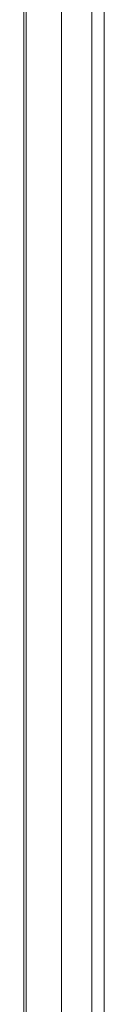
# Model space of a CAD drawing. Header units: inches. Extents: x 3 to 371, y 8 to 234.
# Tile 48 of 51: x 332.165 to 333.09, y 171.617 to 182.983. Entities that reach past the tile are written whole.
import ezdxf

# ---------------------------------------------------------------- set-up
doc = ezdxf.new("R2010")
doc.units = ezdxf.units.IN
doc.header["$LTSCALE"] = 22
doc.header["$MEASUREMENT"] = 0
doc.layers.add('Visible (ANSI)', color=7, linetype='Continuous', lineweight=5)
doc.layers.add('Visible Narrow (ANSI)', color=7, linetype='Continuous', lineweight=5)

msp = doc.modelspace()

# ---------------------------------------------------------------- linework, layer by layer
at = {"layer": 'Visible (ANSI)'}
msp.add_line((332.1649, 206.222), (332.1649, 168.2152), dxfattribs=at)
at = {"layer": 'Visible Narrow (ANSI)'}
for p, q in [((332.1912, 206.2239), (332.1912, 168.1874)), ((332.5972, 206.2524), (332.5972, 168.2159)), ((332.95, 168.3873), (332.95, 206.1095)), ((333.0896, 168.3768), (333.0896, 206.0835))]:
    msp.add_line(p, q, dxfattribs=at)

doc.saveas('drawing.dxf')
